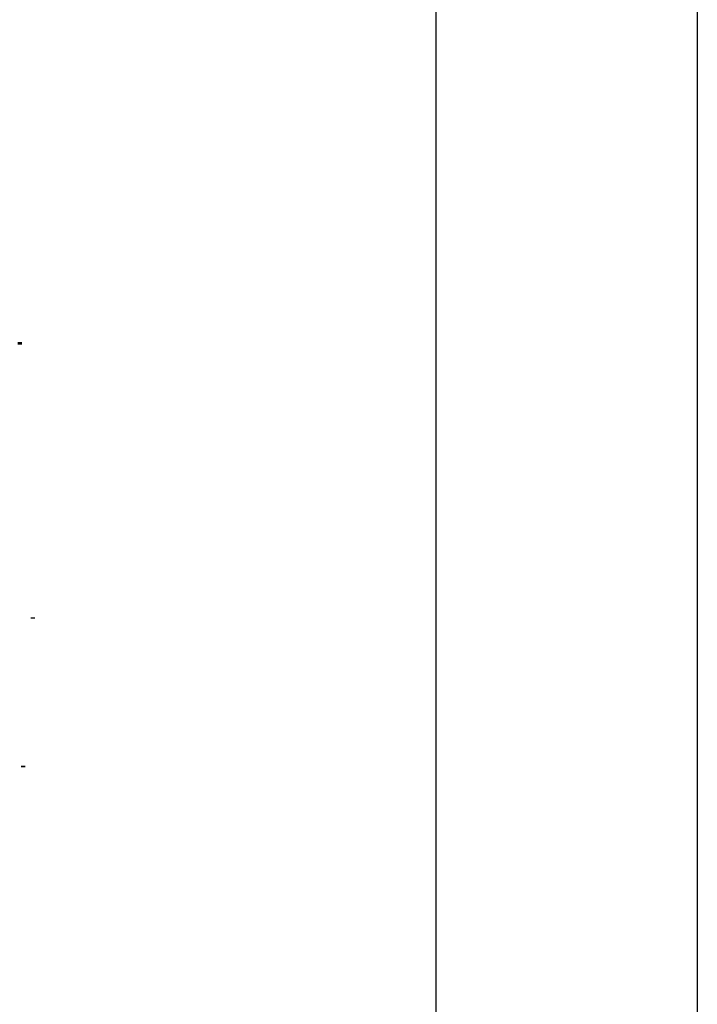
# Model space of a CAD drawing. Header units: metres. Extents: x 3221 to 4131, y 3282 to 4239.
# Tile 75 of 84: x 3337.81 to 3342.99, y 4223.9 to 4231.43. Entities that reach past the tile are written whole.
import ezdxf

# ---------------------------------------------------------------- set-up
doc = ezdxf.new("R2010")
doc.units = ezdxf.units.M
doc.layers.add('Dibujo', color=7, linetype='Continuous')
doc.layers.add('P', color=250, linetype='Continuous', lineweight=100)

msp = doc.modelspace()

# ---------------------------------------------------------------- linework, layer by layer
at = {"layer": 'Dibujo', "color": 0, "linetype": 'ByBlock'}
for p, q in [((3342.9933, 4239.0141), (3342.9933, 4209.3141)), ((3340.9933, 4237.0141), (3340.9933, 4211.3141))]:
    msp.add_line(p, q, dxfattribs=at)
at = {"layer": 'P', "color": 0, "linetype": 'Continuous'}
for points in [[(3337.8123, 4228.9645), (3337.8123, 4228.946)], [(3337.9138, 4226.8599), (3337.9138, 4226.8506)], [(3337.84, 4225.7245), (3337.84, 4225.7153)]]:
    msp.add_lwpolyline(points, dxfattribs=at)

doc.saveas('drawing.dxf')
